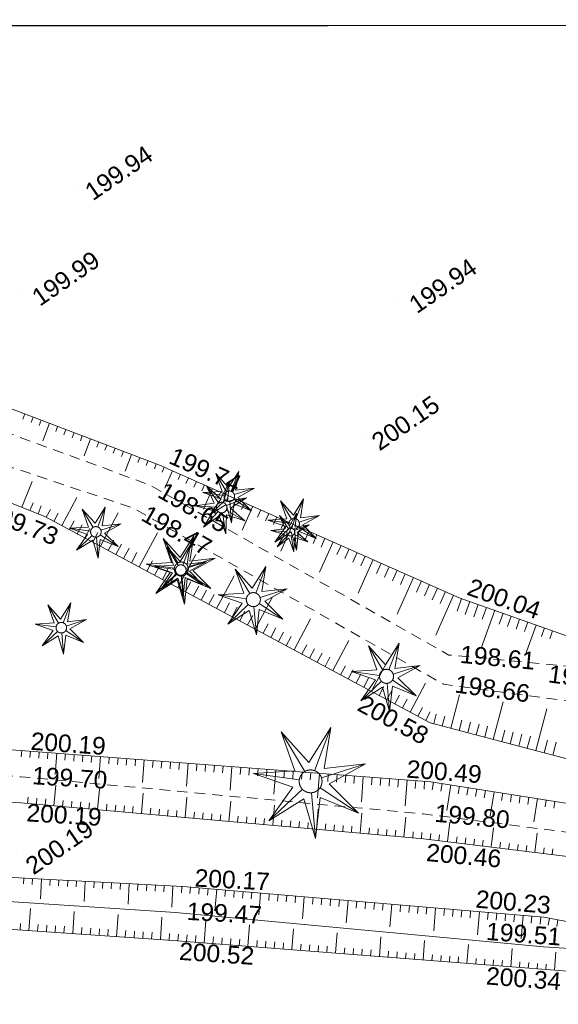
# Model space of a CAD drawing. Header units: millimetres. Extents: x -446952 to 537903, y -185749 to 168493.
# Tile 6 of 155: x -326099 to -295447, y 112421 to 168493. Entities that reach past the tile are written whole.
import ezdxf
from ezdxf.xclip import XClip

# ---------------------------------------------------------------- set-up
doc = ezdxf.new("R2010")
doc.units = ezdxf.units.MM
doc.header["$MEASUREMENT"] = 0
doc.header["$XCLIPFRAME"] = 0
doc.linetypes.add('FOSSE', pattern=[1000, 600, -400])
doc.linetypes.add('Wipeout_Contour', pattern=[1000, 0, -1000])
for name, color, linetype in [('02 AF-17-0322 ZAE POMME- CHANTIER-2018-09-26_2_2D - Dessins placés - Géomètre.2D', 7, 'Continuous'), ('02 AF-17-0322 ZAE POMME- CHANTIER-2018-09-26_2_X-PAP-PL_PT_1_TN décapé', 7, 'Continuous'), ('02 AF-17-0322 ZAE POMME- CHANTIER-2018-09-26_2_X-PTS TOPO-TEXTE TOPOALT', 7, 'Continuous'), ('02 AF-17-0322 ZAE POMME- CHANTIER-2018-09-26_2_X-PTS TOPO-TOPOPOINT', 7, 'Continuous'), ('02 AF-17-0322 ZAE POMME- CHANTIER-2018-09-26_2_Y-FDP TOPO-TOP_AXE_FOSSE', 7, 'Continuous'), ('02 AF-17-0322 ZAE POMME- CHANTIER-2018-09-26_2_Y-FDP TOPO-TOP_BARBULE', 7, 'Continuous'), ('02 AF-17-0322 ZAE POMME- CHANTIER-2018-09-26_2_Y-FDP TOPO-TOP_TALUS', 7, 'Continuous'), ('02 AF-17-0322 ZAE POMME- CHANTIER-2018-09-26_2_Y-FDP TOPO-TOP_VEGETATION_symb', 7, 'Continuous'), ('2D - Dessins placés - Géomètre.2D', 7, 'Continuous')]:
    doc.layers.add(name, color=color, linetype=linetype)
doc.styles.add('STYLE_GENERE_4', font='txt')

# ---------------------------------------------------------------- blocks, each defined once
blk = doc.blocks.new('Dessin_1_2', base_point=(-56559339, -2771872408))
at = {"color": 254, "linetype": 'Wipeout_Contour', "lineweight": 0, "ltscale": 2094265.569888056}
blk.add_wipeout([(-446952, -185749), (537903, -185749), (537903, 168493), (-446952, 168064)], dxfattribs=at).dxf.layer = '02 AF-17-0322 ZAE POMME- CHANTIER-2018-09-26_2_2D - Dessins placés - Géomètre.2D'
at = {"layer": '02 AF-17-0322 ZAE POMME- CHANTIER-2018-09-26_2_X-PTS TOPO-TOPOPOINT', "color": 14, "linetype": 'Continuous', "lineweight": 15, "true_color": 0xa80f02}
for p, q in [((-322977, 158947), (-322977, 158947)), ((-325996, 152938), (-325996, 152938)), ((-304536, 152522), (-304536, 152522)), ((-306568, 144769), (-306568, 144769)), ((-318175, 143146), (-318175, 143146)), ((-318700, 141999), (-318700, 141999)), ((-314171, 141354), (-314171, 141354)), ((-324677, 140208), (-324677, 140208)), ((-319641, 140682), (-319641, 140682)), ((-314605, 140708), (-314605, 140708)), ((-310481, 139787), (-310481, 139787)), ((-321764, 139324), (-321764, 139324)), ((-310677, 139315), (-310677, 139315)), ((-316930, 137149), (-316930, 137149)), ((-316901, 137210), (-316901, 137210)), ((-312802, 135466), (-312802, 135466)), ((-301084, 135575), (-301084, 135575)), ((-323731, 133867), (-323731, 133867)), ((-301682, 132311), (-301682, 132311)), ((-305224, 131098), (-305224, 131098)), ((-301976, 130651), (-301976, 130651)), ((-302730, 128454), (-302730, 128454)), ((-326061, 126878), (-326061, 126878)), ((-326038, 125379), (-326038, 125379)), ((-309543, 125117), (-309543, 125117)), ((-302701, 125092), (-302701, 125092)), ((-326039, 123896), (-326039, 123896)), ((-303133, 123264), (-303133, 123264)), ((-303114, 121853), (-303114, 121853)), ((-325891, 121164), (-325891, 121164)), ((-316815, 119128), (-316815, 119128)), ((-317242, 117647), (-317242, 117647)), ((-296264, 117379), (-296264, 117379)), ((-317388, 116060), (-317388, 116060)), ((-296289, 115689), (-296289, 115689)), ((-295887, 114388), (-295887, 114388))]:
    blk.add_line(p, q, dxfattribs=at)
at = {"layer": '02 AF-17-0322 ZAE POMME- CHANTIER-2018-09-26_2_Y-FDP TOPO-TOP_AXE_FOSSE', "color": 14, "linetype": 'FOSSE', "lineweight": 15, "true_color": 0xa80f02, "flags": 128}
for points in [[(-390227, 168088), (-384301, 165693), (-370619, 160159), (-354196, 154175), (-336426, 146316), (-319641, 140682), (-301976, 130651), (-293226, 129466), (-284186, 126079)], [(-385635, 168090), (-383685, 167295), (-370011, 161696), (-353599, 155602), (-335594, 148202), (-318700, 141999), (-301682, 132311), (-293439, 131540), (-283929, 130243), (-283547, 127503)], [(-286730, 121179), (-303133, 123264), (-326038, 125379), (-344938, 126561), (-361277, 128069)]]:
    blk.add_lwpolyline(points, dxfattribs=at)
at = {"layer": '02 AF-17-0322 ZAE POMME- CHANTIER-2018-09-26_2_Y-FDP TOPO-TOP_AXE_FOSSE', "color": 14, "linetype": 'Continuous', "lineweight": 15, "true_color": 0xa80f02, "flags": 128}
blk.add_lwpolyline([(-349604, 119617), (-333084, 118691), (-317242, 117647), (-296289, 115689), (-290903, 115359)], dxfattribs=at)
at = {"layer": '02 AF-17-0322 ZAE POMME- CHANTIER-2018-09-26_2_Y-FDP TOPO-TOP_BARBULE', "color": 14, "linetype": 'Continuous', "lineweight": 15, "true_color": 0xa80f02}
for p, q in [((-325810, 146040), (-325924, 145739)), ((-325342, 145863), (-325456, 145563)), ((-324875, 145686), (-324988, 145387)), ((-324407, 145508), (-324784, 144516)), ((-323940, 145331), (-324052, 145034)), ((-323472, 145154), (-323584, 144858)), ((-323005, 144977), (-323116, 144682)), ((-322537, 144799), (-322648, 144506)), ((-322070, 144622), (-322439, 143649)), ((-321602, 144445), (-321712, 144154)), ((-321135, 144268), (-321245, 143978)), ((-320667, 144090), (-320777, 143802)), ((-320200, 143913), (-320309, 143626)), ((-319732, 143736), (-320094, 142782)), ((-319265, 143559), (-319373, 143274)), ((-318797, 143381), (-318905, 143098)), ((-318330, 143204), (-318437, 142922)), ((-317869, 143010), (-317995, 142726)), ((-317412, 142807), (-317848, 141823)), ((-316955, 142605), (-317090, 142298)), ((-325980, 140726), (-325395, 142197)), ((-316498, 142402), (-316638, 142085)), ((-316040, 142200), (-316186, 141871)), ((-315583, 141997), (-315734, 141658)), ((-315126, 141795), (-315644, 140626)), ((-314669, 141592), (-314829, 141231)), ((-314212, 141390), (-314377, 141017)), ((-325515, 140541), (-325337, 140988)), ((-325051, 140356), (-324870, 140810)), ((-323709, 139689), (-322853, 141288)), ((-313755, 141187), (-313925, 140803)), ((-313297, 140985), (-313472, 140590)), ((-312840, 140783), (-313440, 139429)), ((-324591, 140161), (-324353, 140605)), ((-324150, 139925), (-323903, 140387)), ((-321505, 138509), (-320489, 140407)), ((-312383, 140580), (-312568, 140163)), ((-311926, 140378), (-312116, 139949)), ((-323268, 139453), (-323002, 139951)), ((-322828, 139217), (-322551, 139733)), ((-311469, 140175), (-311663, 139736)), ((-310554, 139770), (-311236, 138232)), ((-311012, 139973), (-311211, 139522)), ((-322387, 138981), (-322101, 139515)), ((-321946, 138745), (-321651, 139296)), ((-319301, 137329), (-318263, 139267)), ((-310097, 139568), (-310307, 139095)), ((-309640, 139365), (-309854, 138881)), ((-309183, 139163), (-309402, 138668)), ((-321064, 138273), (-320750, 138860)), ((-320624, 138037), (-320308, 138626)), ((-308269, 138758), (-309032, 137035)), ((-308726, 138960), (-308950, 138454)), ((-307811, 138555), (-308045, 138027)), ((-320183, 137801), (-319869, 138388)), ((-319742, 137565), (-319429, 138149)), ((-317097, 136148), (-316083, 138043)), ((-307354, 138353), (-307593, 137814)), ((-306897, 138150), (-307141, 137600)), ((-306440, 137948), (-306688, 137386)), ((-318861, 137093), (-318551, 137672)), ((-318420, 136857), (-318111, 137433)), ((-305983, 137745), (-306828, 135838)), ((-305526, 137543), (-305784, 136959)), ((-317979, 136621), (-317672, 137194)), ((-317538, 136385), (-317232, 136956)), ((-314894, 134968), (-313902, 136820)), ((-305068, 137340), (-305332, 136746)), ((-304611, 137138), (-304879, 136532)), ((-304154, 136935), (-304427, 136319)), ((-316657, 135912), (-316354, 136478)), ((-303697, 136733), (-304624, 134641)), ((-303240, 136530), (-303523, 135892)), ((-302783, 136328), (-303070, 135678)), ((-316216, 135676), (-315914, 136240)), ((-315775, 135440), (-315475, 136001)), ((-315334, 135204), (-315036, 135762)), ((-302325, 136125), (-302618, 135464)), ((-301411, 135720), (-302420, 133444)), ((-301868, 135923), (-302166, 135251)), ((-314453, 134732), (-314157, 135285)), ((-312690, 133788), (-311722, 135596)), ((-300950, 135528), (-301208, 134802)), ((-300479, 135360), (-300740, 134626)), ((-300008, 135193), (-300259, 134487)), ((-314012, 134496), (-313717, 135046)), ((-313571, 134260), (-313278, 134808)), ((-299066, 134858), (-299834, 132697)), ((-299537, 135025), (-299777, 134348)), ((-298594, 134690), (-298815, 134070)), ((-313130, 134024), (-312839, 134569)), ((-312249, 133552), (-311960, 134092)), ((-310486, 132608), (-309541, 134372)), ((-298123, 134523), (-298334, 133932)), ((-297652, 134355), (-297852, 133793)), ((-297181, 134188), (-297371, 133654)), ((-296710, 134020), (-297309, 132337)), ((-311808, 133316), (-311521, 133853)), ((-311367, 133080), (-311081, 133614)), ((-296239, 133853), (-296408, 133376)), ((-295768, 133685), (-295927, 133237)), ((-310927, 132844), (-310642, 133376)), ((-310045, 132372), (-309763, 132898)), ((-308282, 131428), (-307361, 133148)), ((-309604, 132136), (-309324, 132660)), ((-309163, 131900), (-308884, 132421)), ((-308723, 131664), (-308445, 132182)), ((-306078, 130247), (-305180, 131924)), ((-307841, 131192), (-307566, 131705)), ((-307400, 130956), (-307127, 131466)), ((-306960, 130719), (-306687, 131228)), ((-306519, 130483), (-306248, 130989)), ((-303874, 129067), (-303000, 130700)), ((-305637, 130011), (-305369, 130512)), ((-305197, 129775), (-304930, 130273)), ((-304756, 129539), (-304491, 130034)), ((-304315, 129303), (-304051, 129796)), ((-301568, 128147), (-301068, 130039)), ((-299151, 127509), (-298588, 129640)), ((-303433, 128831), (-303172, 129318)), ((-302993, 128595), (-302730, 129086)), ((-296733, 126871), (-296107, 129242)), ((-302535, 128403), (-302392, 128941)), ((-302051, 128275), (-301905, 128828)), ((-301084, 128020), (-300931, 128602)), ((-300601, 127892), (-300444, 128488)), ((-300117, 127765), (-299956, 128375)), ((-299634, 127637), (-299469, 128262)), ((-298667, 127382), (-298495, 128035)), ((-298184, 127254), (-298007, 127922)), ((-297700, 127126), (-297520, 127809)), ((-297217, 126999), (-297033, 127696)), ((-296250, 126743), (-296058, 127469)), ((-295767, 126616), (-295571, 127356)), ((-325987, 126872), (-326014, 126515)), ((-325488, 126834), (-325515, 126475)), ((-324989, 126796), (-325017, 126435)), ((-324491, 126758), (-324519, 126395)), ((-323992, 126720), (-324085, 125505)), ((-323494, 126681), (-323522, 126315)), ((-322995, 126643), (-323023, 126275)), ((-322497, 126605), (-322525, 126235)), ((-321998, 126567), (-322027, 126195)), ((-321500, 126529), (-321595, 125283)), ((-321001, 126491), (-321030, 126115)), ((-320503, 126453), (-320531, 126075)), ((-320004, 126415), (-320033, 126035)), ((-319505, 126377), (-319535, 125995)), ((-319007, 126339), (-319105, 125061)), ((-318508, 126300), (-318538, 125915)), ((-318010, 126262), (-318039, 125875)), ((-317511, 126224), (-317541, 125835)), ((-317013, 126186), (-317043, 125795)), ((-316514, 126148), (-316614, 124839)), ((-316016, 126110), (-316046, 125715)), ((-315517, 126072), (-315547, 125675)), ((-315019, 126034), (-315049, 125635)), ((-314520, 125996), (-314551, 125595)), ((-314021, 125958), (-314124, 124617)), ((-313523, 125919), (-313554, 125515)), ((-313024, 125881), (-313055, 125475)), ((-312526, 125843), (-312557, 125435)), ((-312027, 125805), (-312059, 125395)), ((-311529, 125767), (-311634, 124395)), ((-311030, 125729), (-311062, 125315)), ((-310532, 125691), (-310563, 125275)), ((-310033, 125653), (-310065, 125235)), ((-309535, 125615), (-309567, 125195)), ((-309036, 125576), (-309143, 124173)), ((-308537, 125538), (-308570, 125115)), ((-308039, 125500), (-308071, 125075)), ((-307540, 125462), (-307573, 125035)), ((-307042, 125424), (-307075, 124995)), ((-306543, 125386), (-306653, 123951)), ((-306045, 125348), (-306078, 124915)), ((-305546, 125310), (-305579, 124875)), ((-305048, 125272), (-305081, 124835)), ((-304549, 125234), (-304583, 124795)), ((-304051, 125195), (-304163, 123729)), ((-303552, 125157), (-303586, 124715)), ((-303053, 125119), (-303087, 124675)), ((-302556, 125069), (-302626, 124627)), ((-324153, 123728), (-324049, 124900)), ((-321663, 123506), (-321559, 124672)), ((-302062, 124991), (-302132, 124553)), ((-301569, 124913), (-301797, 123464)), ((-301075, 124835), (-301143, 124404)), ((-300581, 124757), (-300648, 124330)), ((-300087, 124679), (-300154, 124255)), ((-299593, 124601), (-299659, 124181)), ((-299099, 124523), (-299319, 123134)), ((-325647, 123861), (-325616, 124214)), ((-325149, 123817), (-325118, 124169)), ((-324651, 123772), (-324620, 124124)), ((-323655, 123683), (-323624, 124035)), ((-323157, 123639), (-323126, 123990)), ((-322659, 123595), (-322628, 123945)), ((-319173, 123284), (-319070, 124444)), ((-316683, 123062), (-316580, 124215)), ((-314193, 122840), (-314090, 123987)), ((-298605, 124445), (-298671, 124032)), ((-298111, 124367), (-298176, 123957)), ((-297618, 124289), (-297682, 123883)), ((-297124, 124211), (-297187, 123808)), ((-296630, 124133), (-296840, 122803)), ((-296136, 124055), (-296198, 123660)), ((-295642, 123977), (-295704, 123585)), ((-322161, 123550), (-322130, 123900)), ((-321165, 123462), (-321134, 123811)), ((-320667, 123417), (-320636, 123766)), ((-320169, 123373), (-320138, 123721)), ((-319671, 123328), (-319640, 123677)), ((-318675, 123240), (-318644, 123587)), ((-318177, 123195), (-318146, 123542)), ((-317679, 123151), (-317648, 123498)), ((-317181, 123106), (-317150, 123453)), ((-316185, 123018), (-316154, 123363)), ((-311702, 122618), (-311601, 123759)), ((-309212, 122396), (-309111, 123531)), ((-315687, 122973), (-315656, 123319)), ((-315189, 122929), (-315158, 123274)), ((-314691, 122885), (-314660, 123229)), ((-313695, 122796), (-313664, 123139)), ((-313197, 122751), (-313166, 123095)), ((-312699, 122707), (-312668, 123050)), ((-312201, 122663), (-312170, 123005)), ((-311204, 122574), (-311174, 122916)), ((-310706, 122529), (-310676, 122871)), ((-310208, 122485), (-310178, 122826)), ((-306722, 122174), (-306622, 123302)), ((-304232, 121953), (-304132, 123074)), ((-309710, 122441), (-309680, 122781)), ((-308714, 122352), (-308684, 122692)), ((-308216, 122308), (-308186, 122647)), ((-307718, 122263), (-307688, 122602)), ((-307220, 122219), (-307190, 122558)), ((-306224, 122130), (-306194, 122468)), ((-305726, 122086), (-305696, 122423)), ((-305228, 122041), (-305198, 122378)), ((-304730, 121997), (-304700, 122334)), ((-303734, 121908), (-303704, 122244)), ((-301747, 121685), (-301611, 122790)), ((-299265, 121381), (-299131, 122477)), ((-303236, 121864), (-303206, 122199)), ((-302739, 121807), (-302699, 122140)), ((-302243, 121746), (-302202, 122078)), ((-301250, 121624), (-301210, 121955)), ((-300754, 121563), (-300714, 121894)), ((-300258, 121503), (-300217, 121833)), ((-299762, 121442), (-299721, 121771)), ((-296784, 121076), (-296651, 122164)), ((-298769, 121320), (-298729, 121648)), ((-298273, 121259), (-298233, 121587)), ((-297777, 121198), (-297736, 121526)), ((-297280, 121137), (-297240, 121464)), ((-296288, 121016), (-296248, 121341)), ((-295791, 120955), (-295752, 121280)), ((-325863, 119609), (-325881, 119275)), ((-325364, 119582), (-325382, 119247)), ((-324865, 119556), (-324924, 118435)), ((-324366, 119529), (-324383, 119191)), ((-323866, 119503), (-323884, 119163)), ((-323367, 119476), (-323385, 119135)), ((-322868, 119450), (-322886, 119107)), ((-322368, 119423), (-322429, 118276)), ((-321869, 119397), (-321887, 119051)), ((-321370, 119370), (-321388, 119023)), ((-320870, 119344), (-320889, 118995)), ((-320371, 119317), (-320390, 118967)), ((-319872, 119291), (-319934, 118118)), ((-319373, 119264), (-319391, 118911)), ((-318873, 119238), (-318892, 118883)), ((-318374, 119211), (-318393, 118855)), ((-317875, 119185), (-317894, 118827)), ((-317375, 119158), (-317439, 117960)), ((-316876, 119131), (-316895, 118769)), ((-316378, 119091), (-316409, 118728)), ((-315880, 119049), (-315911, 118685)), ((-315381, 119006), (-315412, 118641)), ((-314883, 118964), (-314987, 117744)), ((-314385, 118921), (-314416, 118554)), ((-313887, 118879), (-313918, 118511)), ((-313389, 118837), (-313420, 118468)), ((-312890, 118794), (-312922, 118424)), ((-312392, 118752), (-312497, 117515)), ((-311894, 118710), (-311926, 118338)), ((-311396, 118667), (-311427, 118294)), ((-310898, 118625), (-310929, 118251)), ((-310399, 118582), (-310431, 118207)), ((-309901, 118540), (-310008, 117287)), ((-309403, 118498), (-309435, 118121)), ((-308905, 118455), (-308937, 118077)), ((-308407, 118413), (-308439, 118034)), ((-307908, 118370), (-307941, 117990)), ((-307410, 118328), (-307518, 117058)), ((-325576, 116621), (-325490, 117875)), ((-306912, 118286), (-306944, 117904)), ((-306414, 118243), (-306446, 117860)), ((-305916, 118201), (-305948, 117817)), ((-305417, 118158), (-305450, 117774)), ((-304919, 118116), (-305029, 116830)), ((-304421, 118074), (-304454, 117687)), ((-303923, 118031), (-303956, 117643)), ((-303425, 117989), (-303458, 117600)), ((-302926, 117946), (-302960, 117557)), ((-302428, 117904), (-302539, 116601)), ((-301930, 117862), (-301963, 117470)), ((-301432, 117819), (-301465, 117426)), ((-300934, 117777), (-300967, 117383)), ((-323082, 116450), (-322996, 117710)), ((-320588, 116279), (-320501, 117544)), ((-318094, 116108), (-318007, 117378)), ((-300435, 117734), (-300469, 117340)), ((-299937, 117692), (-300049, 116373)), ((-299439, 117650), (-299473, 117253)), ((-298941, 117607), (-298975, 117210)), ((-298443, 117565), (-298476, 117166)), ((-297944, 117522), (-297978, 117123)), ((-297446, 117480), (-297560, 116145)), ((-296948, 117438), (-296982, 117036)), ((-296450, 117395), (-296484, 116993)), ((-295956, 117321), (-296031, 116929)), ((-295465, 117227), (-295537, 116850)), ((-326075, 116655), (-326049, 117031)), ((-325077, 116587), (-325052, 116963)), ((-324578, 116552), (-324553, 116929)), ((-324080, 116518), (-324054, 116896)), ((-323581, 116484), (-323555, 116862)), ((-322583, 116416), (-322557, 116794)), ((-322084, 116382), (-322058, 116760)), ((-321585, 116348), (-321560, 116726)), ((-321087, 116313), (-321061, 116693)), ((-315601, 115921), (-315504, 117170)), ((-313108, 115727), (-313014, 116945)), ((-310616, 115534), (-310523, 116720)), ((-320089, 116245), (-320063, 116625)), ((-319590, 116211), (-319564, 116591)), ((-319091, 116177), (-319065, 116557)), ((-318593, 116143), (-318566, 116523)), ((-317595, 116074), (-317569, 116456)), ((-317096, 116037), (-317067, 116418)), ((-316598, 115999), (-316568, 116377)), ((-316099, 115960), (-316070, 116336)), ((-315102, 115882), (-315073, 116255)), ((-314604, 115844), (-314575, 116215)), ((-314105, 115805), (-314077, 116174)), ((-313607, 115766), (-313578, 116133)), ((-308123, 115340), (-308033, 116495)), ((-305631, 115146), (-305543, 116271)), ((-312610, 115689), (-312581, 116052)), ((-312111, 115650), (-312083, 116011)), ((-311613, 115611), (-311585, 115971)), ((-311114, 115572), (-311086, 115930)), ((-310117, 115495), (-310090, 115849)), ((-309619, 115456), (-309591, 115808)), ((-309120, 115417), (-309093, 115768)), ((-308622, 115378), (-308595, 115727)), ((-307625, 115301), (-307598, 115646)), ((-307126, 115262), (-307100, 115605)), ((-306628, 115223), (-306601, 115565)), ((-306129, 115185), (-306103, 115524)), ((-303138, 114952), (-303053, 116046)), ((-300646, 114758), (-300563, 115821)), ((-298153, 114564), (-298073, 115596)), ((-305132, 115107), (-305106, 115443)), ((-304634, 115068), (-304608, 115402)), ((-304135, 115030), (-304110, 115361)), ((-303637, 114991), (-303611, 115321)), ((-302640, 114913), (-302614, 115240)), ((-302141, 114875), (-302116, 115199)), ((-301643, 114836), (-301618, 115158)), ((-301144, 114797), (-301119, 115118)), ((-300147, 114719), (-300123, 115036)), ((-299649, 114681), (-299624, 114996)), ((-299150, 114642), (-299126, 114955)), ((-295661, 114370), (-295580, 115390)), ((-298652, 114603), (-298628, 114915)), ((-297655, 114526), (-297631, 114833)), ((-297156, 114487), (-297133, 114793)), ((-296658, 114448), (-296634, 114752)), ((-296159, 114409), (-296136, 114713))]:
    blk.add_line(p, q, dxfattribs=at)
at = {"layer": '02 AF-17-0322 ZAE POMME- CHANTIER-2018-09-26_2_Y-FDP TOPO-TOP_TALUS', "color": 14, "linetype": 'Continuous', "lineweight": 15, "true_color": 0xa80f02, "flags": 128}
for points in [[(-282713, 125111), (-284425, 123621), (-302730, 128454), (-324677, 140208), (-334838, 144248), (-369197, 157676), (-386549, 164810), (-395280, 168086)], [(-373313, 164593), (-369848, 163228), (-352778, 156718), (-335974, 149894), (-318175, 143146), (-301084, 135575), (-294652, 133288), (-282223, 131279), (-281608, 126820)], [(-286752, 122572), (-302701, 125092), (-326061, 126878), (-344197, 128154), (-361899, 129638)], [(-286858, 119859), (-303114, 121853), (-326039, 123896), (-345143, 125084), (-361551, 126530)], [(-290062, 116197), (-296264, 117379), (-316815, 119128), (-333362, 120007), (-349311, 120495)], [(-290677, 113973), (-295887, 114388), (-317388, 116060), (-333137, 117138), (-349703, 118148)]]:
    blk.add_lwpolyline(points, dxfattribs=at)
at = {"layer": '02 AF-17-0322 ZAE POMME- CHANTIER-2018-09-26_2_Y-FDP TOPO-TOP_VEGETATION_symb', "color": 14, "linetype": 'Continuous', "lineweight": 15, "true_color": 0xa80f02, "flags": 128}
for points in [[(-315668, 141561), (-314584, 141628), (-314943, 142653)], [(-314943, 142653), (-314215, 141847), (-313637, 142768)], [(-314325, 141612), (-314943, 142653)], [(-314065, 141635), (-313637, 142768)], [(-313637, 142768), (-313813, 141695), (-312733, 141818)], [(-316112, 140817), (-315034, 140954), (-315459, 141955)], [(-315459, 141955), (-314680, 141197), (-314163, 142153)], [(-314774, 140955), (-315459, 141955)], [(-314517, 140995), (-314163, 142153)], [(-314163, 142153), (-314269, 141071), (-313199, 141263)], [(-315266, 140313), (-314642, 141202), (-315668, 141561)], [(-314469, 141395), (-315668, 141561)], [(-313886, 141446), (-312733, 141818)], [(-312733, 141818), (-313681, 141287), (-312912, 140519)], [(-315630, 139598), (-315065, 140526), (-316112, 140817)], [(-314904, 140730), (-316112, 140817)], [(-314389, 141147), (-315266, 140313)], [(-314040, 139849), (-314346, 140891), (-315266, 140313)], [(-314326, 140818), (-313199, 141263)], [(-314145, 141055), (-314040, 139849)], [(-313199, 141263), (-314111, 140672), (-313294, 139955)], [(-312912, 140519), (-313919, 140929), (-314040, 139849)], [(-313921, 141188), (-312912, 140519)], [(-311978, 139994), (-310893, 140061), (-311253, 141086)], [(-311253, 141086), (-310524, 140280), (-309946, 141201)], [(-310634, 140045), (-311253, 141086)], [(-310375, 140068), (-309946, 141201)], [(-309946, 141201), (-310122, 140128), (-309042, 140251)], [(-323261, 139530), (-322177, 139597), (-322536, 140623)], [(-322536, 140623), (-321808, 139817), (-321230, 140737)], [(-321918, 139582), (-322536, 140623)], [(-321658, 139605), (-321230, 140737)], [(-321230, 140737), (-321406, 139665), (-320326, 139787)], [(-314808, 140488), (-315630, 139598)], [(-314376, 139214), (-314749, 140235), (-315630, 139598)], [(-314559, 140411), (-314376, 139214)], [(-313294, 139955), (-314325, 140300), (-314376, 139214)], [(-314345, 140559), (-313294, 139955)], [(-311807, 139397), (-310999, 139499), (-311318, 140250)], [(-311318, 140250), (-310733, 139681), (-310346, 140398)], [(-310804, 139500), (-311318, 140250)], [(-310611, 139530), (-310346, 140398)], [(-310346, 140398), (-310425, 139587), (-309623, 139731)], [(-310195, 139879), (-309042, 140251)], [(-309042, 140251), (-309991, 139720), (-309222, 138952)], [(-321479, 139416), (-320326, 139787)], [(-320326, 139787), (-321274, 139256), (-320505, 138488)], [(-311575, 138746), (-310952, 139635), (-311978, 139994)], [(-310778, 139828), (-311978, 139994)], [(-310468, 139397), (-309623, 139731)], [(-309623, 139731), (-310307, 139288), (-309694, 138750)], [(-310231, 139621), (-309222, 138952)], [(-322859, 138282), (-322235, 139172), (-323261, 139530)], [(-322062, 139365), (-323261, 139530)], [(-321982, 139117), (-322859, 138282)], [(-321514, 139158), (-320505, 138488)], [(-317931, 138942), (-316959, 137867), (-316189, 139095)], [(-316760, 137584), (-316189, 139095)], [(-316189, 139095), (-316424, 137665), (-314984, 137828)], [(-311446, 138482), (-311022, 139178), (-311807, 139397)], [(-310902, 139331), (-311807, 139397)], [(-310698, 139580), (-311575, 138746)], [(-310349, 138282), (-310656, 139324), (-311575, 138746)], [(-310830, 139149), (-311446, 138482)], [(-310643, 139092), (-310506, 138194)], [(-310482, 139203), (-309694, 138750)], [(-310454, 139488), (-310349, 138282)], [(-309222, 138952), (-310228, 139362), (-310349, 138282)], [(-321633, 137819), (-321939, 138861), (-322859, 138282)], [(-321738, 139025), (-321633, 137819)], [(-320505, 138488), (-321512, 138899), (-321633, 137819)], [(-318897, 137486), (-317451, 137575), (-317931, 138942)], [(-317106, 137554), (-317931, 138942)], [(-317701, 138448), (-316973, 137642), (-316395, 138563)], [(-316824, 137430), (-316395, 138563)], [(-316395, 138563), (-316571, 137490), (-315491, 137613)], [(-310506, 138194), (-310786, 138960), (-311446, 138482)], [(-309694, 138750), (-310467, 139009), (-310506, 138194)], [(-318427, 137356), (-317342, 137423), (-317701, 138448)], [(-317083, 137407), (-317701, 138448)], [(-318361, 135821), (-317529, 137008), (-318897, 137486)], [(-317298, 137265), (-318897, 137486)], [(-316644, 137241), (-315491, 137613)], [(-316521, 137333), (-314984, 137828)], [(-315491, 137613), (-316440, 137082), (-315671, 136314)], [(-314984, 137828), (-316248, 137120), (-315223, 136096)], [(-318024, 136108), (-317400, 136998), (-318427, 137356)], [(-317227, 137190), (-318427, 137356)], [(-317191, 136934), (-318361, 135821)], [(-317147, 136942), (-318024, 136108)], [(-316903, 136850), (-316798, 135644)], [(-316680, 136983), (-315671, 136314)], [(-316568, 136989), (-315223, 136096)], [(-314798, 135741), (-313352, 135830), (-313832, 137198)], [(-313832, 137198), (-312860, 136123), (-312090, 137350)], [(-313007, 135809), (-313832, 137198)], [(-312661, 135840), (-312090, 137350)], [(-312090, 137350), (-312325, 135920), (-310885, 136084)], [(-316726, 135203), (-317135, 136593), (-318361, 135821)], [(-316798, 135644), (-317105, 136687), (-318024, 136108)], [(-316867, 136812), (-316726, 135203)], [(-315671, 136314), (-316677, 136724), (-316798, 135644)], [(-315223, 136096), (-316565, 136643), (-316726, 135203)], [(-314262, 134077), (-313430, 135263), (-314798, 135741)], [(-313199, 135520), (-314798, 135741)], [(-312422, 135588), (-310885, 136084)], [(-310885, 136084), (-312149, 135375), (-311124, 134352)], [(-325228, 134074), (-324144, 134141), (-324503, 135166)], [(-324503, 135166), (-323774, 134360), (-323197, 135281)], [(-323885, 134125), (-324503, 135166)], [(-323625, 134148), (-323197, 135281)], [(-323197, 135281), (-323373, 134208), (-322293, 134331)], [(-313092, 135190), (-314262, 134077)], [(-312469, 135244), (-311124, 134352)], [(-312627, 133458), (-313036, 134849), (-314262, 134077)], [(-312768, 135067), (-312627, 133458)], [(-311124, 134352), (-312465, 134899), (-312627, 133458)], [(-324826, 132826), (-324202, 133715), (-325228, 134074)], [(-324028, 133908), (-325228, 134074)], [(-323446, 133959), (-322293, 134331)], [(-322293, 134331), (-323241, 133800), (-322472, 133032)], [(-323949, 133660), (-324826, 132826)], [(-323705, 133568), (-323600, 132362)], [(-323481, 133701), (-322472, 133032)], [(-323600, 132362), (-323906, 133404), (-324826, 132826)], [(-322472, 133032), (-323479, 133442), (-323600, 132362)], [(-306253, 132830), (-305281, 131755), (-304511, 132982)], [(-305082, 131472), (-304511, 132982)], [(-304511, 132982), (-304746, 131552), (-303306, 131715)], [(-307219, 131373), (-305773, 131462), (-306253, 132830)], [(-305428, 131441), (-306253, 132830)], [(-306683, 129709), (-305851, 130895), (-307219, 131373)], [(-305620, 131152), (-307219, 131373)], [(-304843, 131220), (-303306, 131715)], [(-303306, 131715), (-304570, 131007), (-303545, 129983)], [(-305513, 130822), (-306683, 129709)], [(-305189, 130699), (-305048, 129090)], [(-304890, 130876), (-303545, 129983)], [(-305048, 129090), (-305457, 130481), (-306683, 129709)], [(-303545, 129983), (-304887, 130530), (-305048, 129090)], [(-312786, 125564), (-310436, 125709), (-311216, 127931)], [(-311216, 127931), (-309637, 126184), (-308385, 128179)], [(-309875, 125675), (-311216, 127931)], [(-309313, 125725), (-308385, 128179)], [(-308385, 128179), (-308767, 125855), (-306427, 126121)], [(-308924, 125316), (-306427, 126121)], [(-306427, 126121), (-308481, 124970), (-306815, 123306)], [(-311915, 122860), (-310563, 124788), (-312786, 125564)], [(-310187, 125205), (-312786, 125564)], [(-310014, 124668), (-311915, 122860)], [(-309002, 124757), (-306815, 123306)], [(-309258, 121855), (-309922, 124114), (-311915, 122860)], [(-309486, 124469), (-309258, 121855)], [(-306815, 123306), (-308996, 124195), (-309258, 121855)]]:
    blk.add_lwpolyline(points, dxfattribs=at)
at = {"layer": '02 AF-17-0322 ZAE POMME- CHANTIER-2018-09-26_2_Y-FDP TOPO-TOP_VEGETATION_symb', "color": 14, "linetype": 'Continuous', "lineweight": 15, "true_color": 0xa80f02}
for centre, radius in [((-314171, 141354), 300), ((-314605, 140708), 300), ((-321764, 139324), 300), ((-310481, 139787), 300), ((-310677, 139315), 225), ((-316901, 137210), 400), ((-316930, 137149), 300), ((-312802, 135466), 400), ((-323731, 133867), 300), ((-305224, 131098), 400), ((-309543, 125117), 650)]:
    blk.add_circle(centre, radius, dxfattribs=at)
at = {"layer": '02 AF-17-0322 ZAE POMME- CHANTIER-2018-09-26_2_X-PTS TOPO-TEXTE TOPOALT', "color": 14, "linetype": 'Continuous', "lineweight": 15, "true_color": 0xa80f02, "char_height": 1000, "style": 'STYLE_GENERE_4'}
for s, insert, attachment_point, rotation in [('\\A1;{\\pql;\\fArial|b0|i0|c0|p38;199.94}', (-322504, 158969), 1, 34.5271), ('\\A1;{\\pql;\\fArial|b0|i0|c0|p38;199.99}', (-325523, 152959), 1, 34.5271), ('\\A1;{\\pql;\\fArial|b0|i0|c0|p38;199.94}', (-304063, 152544), 1, 34.5271), ('\\A1;{\\pql;\\fArial|b0|i0|c0|p38;200.15}', (-306187, 144728), 1, 34.5271), ('\\A1;{\\pql;\\fArial|b0|i0|c0|p38;199.74}', (-317690, 143249), 7, 336.1101), ('\\A1;{\\pql;\\fArial|b0|i0|c0|p38;198.65}', (-318079, 141773), 4, 330.3476), ('\\A1;{\\pql;\\fArial|b0|i0|c0|p38;199.73}', (-327761, 141046), 1, 338.3145), ('\\A1;{\\pql;\\fArial|b0|i0|c0|p38;198.47}', (-319019, 140456), 4, 330.411), ('\\A1;{\\pql;\\fArial|b0|i0|c0|p38;200.04}', (-300712, 135752), 7, 340.4267), ('\\A1;{\\pql;\\fArial|b0|i0|c0|p38;198.61}', (-301023, 132360), 4, 354.6524), ('\\A1;{\\pql;\\fArial|b0|i0|c0|p38;198.52}', (-295998, 131252), 4, 352.2381), ('\\A1;{\\pql;\\fArial|b0|i0|c0|p38;198.66}', (-301315, 130673), 4, 352.2857), ('\\A1;{\\pql;\\fArial|b0|i0|c0|p38;200.58}', (-306483, 130076), 1, 331.8301), ('\\A1;{\\pql;\\fArial|b0|i0|c0|p38;200.19}', (-325432, 127916), 1, 355.976), ('\\A1;{\\pql;\\fArial|b0|i0|c0|p38;200.49}', (-304032, 126334), 1, 355.6293), ('\\A1;{\\pql;\\fArial|b0|i0|c0|p38;199.70}', (-325381, 125449), 4, 356.422), ('\\A1;{\\pql;\\fArial|b0|i0|c0|p38;200.19}', (-325738, 122829), 7, 356.4418), ('\\A1;{\\pql;\\fArial|b0|i0|c0|p38;199.80}', (-302474, 123314), 4, 354.7247), ('\\A1;{\\pql;\\fArial|b0|i0|c0|p38;200.19}', (-325883, 120579), 1, 34.5271), ('\\A1;{\\pql;\\fArial|b0|i0|c0|p38;200.46}', (-302999, 120568), 7, 354.9073), ('\\A1;{\\pql;\\fArial|b0|i0|c0|p38;200.17}', (-316109, 120129), 1, 356.9608), ('\\A1;{\\pql;\\fArial|b0|i0|c0|p38;200.23}', (-300096, 118927), 1, 355.1362), ('\\A1;{\\pql;\\fArial|b0|i0|c0|p38;199.47}', (-316585, 117722), 4, 356.9608), ('\\A1;{\\pql;\\fArial|b0|i0|c0|p38;199.51}', (-299545, 116585), 4, 355.5536), ('\\A1;{\\pql;\\fArial|b0|i0|c0|p38;200.52}', (-317051, 114942), 7, 356.0832), ('\\A1;{\\pql;\\fArial|b0|i0|c0|p38;200.34}', (-299588, 113542), 7, 355.5536)]:
    blk.add_mtext(s, dxfattribs=dict(at, insert=insert, attachment_point=attachment_point, rotation=rotation))

msp = doc.modelspace()

# ---------------------------------------------------------------- linework, layer by layer
at = {"layer": '02 AF-17-0322 ZAE POMME- CHANTIER-2018-09-26_2_X-PAP-PL_PT_1_TN décapé', "color": 7, "linetype": 'Continuous', "lineweight": 40, "flags": 128}
msp.add_lwpolyline([(-446952, -185749), (537903, -185749), (537903, 168493), (-446952, 168064)], close=True, dxfattribs=at)

# ---------------------------------------------------------------- next in the draw order: block references
at = {"layer": '2D - Dessins placés - Géomètre.2D', "color": 7, "linetype": 'Continuous', "lineweight": 40}
ref = msp.add_blockref('Dessin_1_2', (-56559339, -2771872408), dxfattribs=at)
XClip(ref).set_block_clipping_path([(-446952.2139278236, -185748.9586169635), (537903.0822630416, -185748.9586169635), (537903.0822630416, 168492.6257651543), (-446952.2139278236, 168063.6339895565)])

doc.saveas('drawing.dxf')
